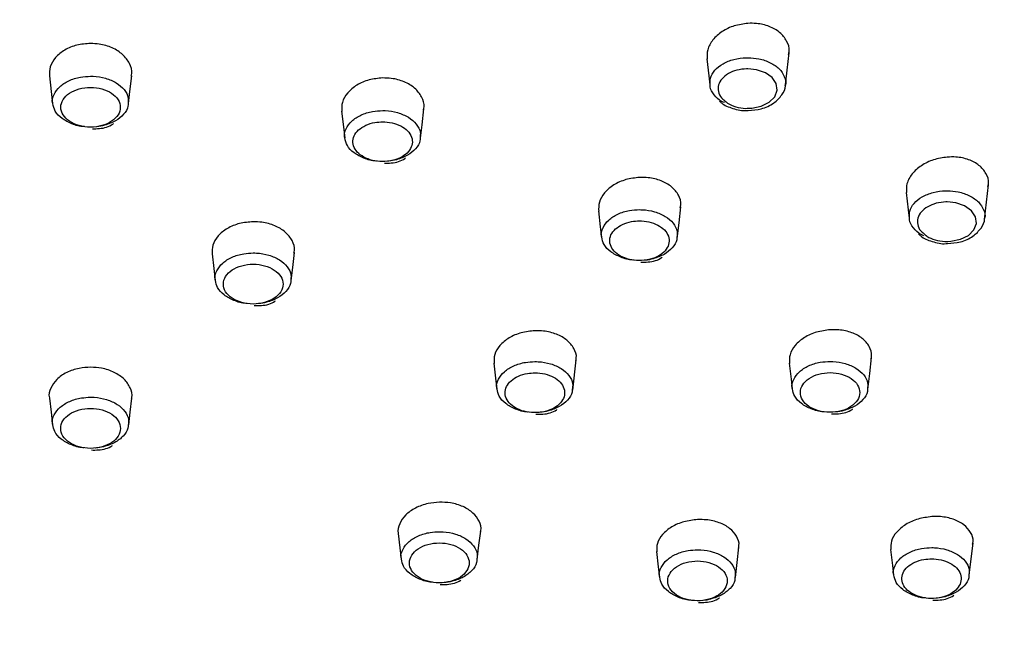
# Model space of a CAD drawing. Header units: inches. Extents: x 0 to 77643, y -44170 to 0.
# Tile 35 of 159: x 68472.76 to 68476.3, y -42942.56 to -42940.38. Entities that reach past the tile are written whole.
import ezdxf

# ---------------------------------------------------------------- set-up
doc = ezdxf.new("R2010")
doc.units = ezdxf.units.IN
doc.header["$MEASUREMENT"] = 0
doc.layers.get('0').update_dxf_attribs({"lineweight": 0})
doc.layers.add('p--łazienka NP', color=150, linetype='Continuous', lineweight=25)

# ---------------------------------------------------------------- blocks, each defined once
blk = doc.blocks.new('natrysk')
at = {"linetype": 'Continuous'}
for p, q in [((-0.5768, 56.3886), (-0.5621, 56.5134)), ((-2.0591, 55.7753), (-2.0463, 55.8835)), ((-0.6315, 55.1087), (-0.6178, 55.2249))]:
    blk.add_line(p, q, dxfattribs=at)
at = {"linetype": 'Continuous', "flags": 128}
for points in [[(-1.5764, 56.9676), (-1.5691, 56.9056), (-1.5652, 56.8729)], [(-1.2933, 56.8729), (-1.2871, 56.9261), (-1.2797, 56.9882)], [(-1.4255, 56.7891), (-1.4144, 56.7894), (-1.3804, 56.7966), (-1.3518, 56.811), (-1.332, 56.8308), (-1.3231, 56.854), (-1.3263, 56.8778), (-1.341, 56.8995), (-1.3657, 56.9168), (-1.3976, 56.9277), (-1.4286, 56.9309), (-1.4286, 56.9309)], [(-3.943, 56.9062), (-3.9363, 56.8494), (-3.9311, 56.8058)], [(-3.6581, 56.8057), (-3.653, 56.8494), (-3.6463, 56.9062)], [(-2.6069, 56.682), (-2.6013, 56.7298), (-2.5945, 56.7867)], [(-2.8913, 56.7788), (-2.8846, 56.7219), (-2.8799, 56.682)], [(-0.8588, 56.4866), (-0.8514, 56.4242), (-0.8479, 56.3939)], [(-1.6831, 56.3201), (-1.6764, 56.3773), (-1.6696, 56.4345)], [(-0.7085, 56.3102), (-0.6974, 56.3104), (-0.6634, 56.3176), (-0.6348, 56.3319), (-0.6149, 56.3517), (-0.606, 56.3749), (-0.609, 56.3987), (-0.6237, 56.4204), (-0.6483, 56.4377), (-0.6802, 56.4486), (-0.7111, 56.4519), (-0.7111, 56.4519)], [(-1.9664, 56.4196), (-1.9597, 56.3624), (-1.9553, 56.3256)], [(-3.3574, 56.2658), (-3.351, 56.212), (-3.346, 56.1696)], [(-3.0725, 56.1695), (-3.067, 56.2162), (-3.0606, 56.27)], [(-2.3431, 55.872), (-2.3368, 55.818), (-2.3321, 55.7787)], [(-1.28, 55.8721), (-1.2732, 55.8145), (-1.269, 55.7796)], [(-0.9967, 55.7769), (-0.9899, 55.8345), (-0.9831, 55.8921)], [(-3.9429, 55.7464), (-3.9369, 55.6953), (-3.9316, 55.6503)], [(-3.6575, 55.6503), (-3.6522, 55.6953), (-3.6462, 55.7464)], [(-2.6872, 55.2587), (-2.6811, 55.2073), (-2.6763, 55.1664)], [(-2.4025, 55.165), (-2.3965, 55.2165), (-2.3904, 55.268)], [(-1.7576, 55.1942), (-1.7511, 55.1396), (-1.7466, 55.1016)], [(-1.4736, 55.1006), (-1.4671, 55.1552), (-1.4607, 55.2098)], [(-0.9147, 55.2021), (-0.9078, 55.144), (-0.9038, 55.1097)]]:
    blk.add_lwpolyline(points, dxfattribs=at)
at = {"linetype": 'Continuous'}
for points, knots in [([(2.2021, 56.0148), (2.2031, 56.0445), (2.2075, 56.1709), (2.1832, 56.3938), (2.1288, 56.6814), (2.041, 56.9652), (1.9232, 57.244), (1.775, 57.5163), (1.5974, 57.7808), (1.391, 58.0361), (1.1569, 58.2808), (0.8963, 58.5134), (0.6108, 58.7328), (0.3018, 58.9376), (-0.0289, 59.1269), (-0.3794, 59.2995), (-0.7478, 59.4547), (-1.1322, 59.5916), (-1.5304, 59.7096), (-1.9403, 59.8082), (-2.3599, 59.8869), (-2.7869, 59.9452), (-3.2192, 59.9831), (-3.6544, 60.0002), (-4.0904, 59.9964), (-4.5248, 59.9719), (-4.9554, 59.9267), (-5.3801, 59.861), (-5.7965, 59.7752), (-6.2026, 59.6696), (-6.5962, 59.5447), (-6.9753, 59.401), (-7.3379, 59.2393), (-7.682, 59.0603), (-8.0058, 58.8649), (-8.3075, 58.6538), (-8.5854, 58.4283), (-8.8378, 58.1894), (-9.0633, 57.9385), (-9.2604, 57.6769), (-9.4281, 57.4062), (-9.5653, 57.1281), (-9.6715, 56.8442), (-9.7457, 56.5563), (-9.7891, 56.266), (-9.7974, 55.9753), (-9.7894, 55.7709), (-9.7697, 55.6649), (-9.7678, 55.6548)], [0, 0, 0, 0, 0.006763, 0.028794, 0.050826, 0.072896, 0.095036, 0.117267, 0.139598, 0.162025, 0.184535, 0.207111, 0.229735, 0.252392, 0.275066, 0.297748, 0.32043, 0.343107, 0.365776, 0.388439, 0.411095, 0.433745, 0.456391, 0.479034, 0.501677, 0.524321, 0.546969, 0.569621, 0.592281, 0.614951, 0.63763, 0.660321, 0.683024, 0.705738, 0.728461, 0.751185, 0.773903, 0.796602, 0.819266, 0.841876, 0.864412, 0.886856, 0.909195, 0.931427, 0.953565, 0.975632, 0.997665, 1, 1, 1, 1]), ([(-9.3921, 55.4262), (-9.3805, 55.6038), (-9.357, 55.9628), (-9.2007, 56.4161), (-9.0111, 56.7838), (-8.8204, 57.0716), (-8.5919, 57.3501), (-8.3292, 57.6143), (-8.0372, 57.86), (-7.7165, 58.0884), (-7.3648, 58.3002), (-6.8885, 58.5412), (-6.2624, 58.7874), (-5.4763, 58.9955), (-4.6454, 59.129), (-4.0805, 59.1455), (-3.7947, 59.1539)], [0, 0, 0, 0, 0.090987, 0.183869, 0.237026, 0.290183, 0.344889, 0.399594, 0.452493, 0.505393, 0.559811, 0.61423, 0.709564, 0.807123, 0.902446, 1, 1, 1, 1]), ([(-9.3224, 55.4368), (-9.3148, 55.5753), (-9.2997, 55.8526), (-9.1896, 56.263), (-9.0165, 56.6631), (-8.7738, 57.047), (-8.4691, 57.4106), (-8.1057, 57.7494), (-7.6867, 58.0581), (-7.2194, 58.3339), (-6.7087, 58.5736), (-6.1597, 58.7723), (-5.5808, 58.9293), (-4.9881, 59.0395), (-4.3903, 59.1066), (-3.9932, 59.1149), (-3.7947, 59.119)], [0, 0, 0, 0, 0.071821, 0.143865, 0.215675, 0.287507, 0.359568, 0.431402, 0.503172, 0.575169, 0.646935, 0.718776, 0.790849, 0.862689, 0.931344, 1, 1, 1, 1]), ([(-3.7947, 59.1539), (-3.4261, 59.1539), (-3.0627, 59.13), (-2.6148, 59.0707), (-2.5256, 59.0574), (-2.3477, 59.0277), (-2.2589, 59.0114), (-1.9947, 58.9579), (-1.8227, 58.9167), (-1.3182, 58.7772), (-0.9976, 58.663), (-0.6166, 58.4934), (-0.5412, 58.458), (-0.3934, 58.385), (-0.3212, 58.3474), (-0.1092, 58.2315), (0.0257, 58.1501), (0.283, 57.979), (0.4054, 57.8894), (0.5795, 57.7487), (0.6359, 57.7008), (0.7455, 57.6028), (0.7988, 57.5526), (0.9527, 57.3999), (1.047, 57.2955), (1.2199, 57.0815), (1.2984, 56.9718), (1.4394, 56.7473), (1.5019, 56.6323), (1.6102, 56.3974), (1.6556, 56.2782), (1.7284, 56.0379), (1.7559, 55.9164), (1.7929, 55.672), (1.8024, 55.5494), (1.8031, 55.4265)], [0, 0, 0, 0, 0.125, 0.125, 0.15625, 0.15625, 0.1875, 0.1875, 0.25, 0.25, 0.375, 0.375, 0.40625, 0.40625, 0.4375, 0.4375, 0.5, 0.5, 0.5625, 0.5625, 0.59375, 0.59375, 0.625, 0.625, 0.6875, 0.6875, 0.75, 0.75, 0.8125, 0.8125, 0.875, 0.875, 0.9375, 0.9375, 1, 1, 1, 1]), ([(-3.7947, 59.119), (-3.5884, 59.1145), (-3.175, 59.1054), (-2.563, 59.0335), (-1.9663, 58.9201), (-1.3934, 58.7607), (-0.8504, 58.5602), (-0.3433, 58.3207), (0.1199, 58.0438), (0.5347, 57.7341), (0.8957, 57.3954), (1.1963, 57.0313), (1.4351, 56.647), (1.6061, 56.2496), (1.7119, 55.8447), (1.7262, 55.573), (1.7334, 55.4372)], [0, 0, 0, 0, 0.071371, 0.142968, 0.214334, 0.2857, 0.357293, 0.428662, 0.500267, 0.572099, 0.643704, 0.715432, 0.787385, 0.859108, 0.929551, 1, 1, 1, 1]), ([(-8.7943, 55.1205), (-8.7928, 55.2349), (-8.7827, 55.3479), (-8.7461, 55.5706), (-8.7196, 55.6803), (-8.6166, 56.0035), (-8.5167, 56.2113), (-8.2611, 56.6072), (-8.1055, 56.7952), (-7.745, 57.147), (-7.5403, 57.3108), (-7.2012, 57.5351), (-7.0829, 57.6063), (-6.8365, 57.741), (-6.4521, 57.9314), (-6.0274, 58.0848), (-5.432, 58.2519), (-4.9635, 58.3492), (-4.4696, 58.3995), (-4.1356, 58.422), (-3.9661, 58.4278), (-3.7947, 58.4278)], [0, 0, 0, 0, 0.03125, 0.03125, 0.0625, 0.0625, 0.125, 0.125, 0.1875, 0.1875, 0.25, 0.25, 0.28125, 0.28125, 0.3125, 0.375, 0.375, 0.4375, 0.46875, 0.46875, 0.5, 0.5, 0.5, 0.5]), ([(-3.7947, 58.4278), (-2.4761, 58.4279), (-1.2108, 58.0804), (0.662, 56.8417), (1.1939, 56.0006), (1.2053, 55.1209)], [0, 0, 0, 0, 0.5, 0.5, 1, 1, 1, 1]), ([(-1.4283, 57.0947), (-1.4449, 57.0925), (-1.4783, 57.088), (-1.5229, 57.0664), (-1.5564, 57.0363), (-1.5764, 57.0011), (-1.5757, 56.9773), (-1.5754, 56.9661)], [0, 0, 0, 0, 0.202689, 0.406057, 0.610445, 0.815731, 1, 1, 1, 1]), ([(-1.2822, 56.9832), (-1.2812, 56.987), (-1.277, 57.0033), (-1.2871, 57.0318), (-1.3117, 57.0631), (-1.3504, 57.0853), (-1.3914, 57.0952), (-1.418, 57.0948), (-1.4283, 57.0947)], [0, 0, 0, 0, 0.0633233, 0.2685407, 0.4721589, 0.6740875, 0.8749818, 1, 1, 1, 1]), ([(-3.7946, 57.0224), (-3.8113, 57.0212), (-3.8446, 57.0188), (-3.889, 57.0001), (-3.9225, 56.9727), (-3.9427, 56.939), (-3.9423, 56.9153), (-3.9421, 56.9039)], [0, 0, 0, 0, 0.202066, 0.404601, 0.607115, 0.810738, 1, 1, 1, 1]), ([(-3.6482, 56.9041), (-3.6473, 56.9074), (-3.6432, 56.9228), (-3.6529, 56.951), (-3.677, 56.9836), (-3.7156, 57.0081), (-3.7571, 57.0206), (-3.7842, 57.0219), (-3.7946, 57.0224)], [0, 0, 0, 0, 0.056302, 0.260993, 0.465654, 0.669532, 0.872698, 1, 1, 1, 1]), ([(-1.564, 56.873), (-1.5645, 56.8811), (-1.5657, 56.8994), (-1.5493, 56.9267), (-1.5199, 56.9506), (-1.4798, 56.9666), (-1.4474, 56.9712), (-1.4303, 56.9712), (-1.4284, 56.9712)], [0, 0, 0, 0, 0.160572, 0.364258, 0.568, 0.77103, 0.974618, 1, 1, 1, 1]), ([(-1.4284, 56.9712), (-1.415, 56.9704), (-1.3862, 56.9686), (-1.3464, 56.9545), (-1.3137, 56.932), (-1.296, 56.9038), (-1.2896, 56.8824), (-1.2935, 56.8723), (-1.2936, 56.8721)], [0, 0, 0, 0, 0.178755, 0.383542, 0.587482, 0.791681, 0.995893, 1, 1, 1, 1]), ([(-1.4286, 56.9309), (-1.4301, 56.9309), (-1.4435, 56.9309), (-1.4569, 56.9288), (-1.4792, 56.9233), (-1.5, 56.9147), (-1.5232, 56.8961), (-1.536, 56.8732), (-1.5363, 56.8491), (-1.528, 56.8292), (-1.5163, 56.8201), (-1.5124, 56.817)], [0, 0, 0, 0, 0.01885, 0.169678, 0.169844, 0.320433, 0.471465, 0.622552, 0.773389, 0.9244, 1, 1, 1, 1]), ([(-3.9305, 56.8059), (-3.9308, 56.8068), (-3.9346, 56.8177), (-3.9274, 56.8397), (-3.908, 56.8677), (-3.8742, 56.8895), (-3.8347, 56.9024), (-3.807, 56.9039), (-3.7946, 56.9045)], [0, 0, 0, 0, 0.018376, 0.223098, 0.427074, 0.631593, 0.836159, 1, 1, 1, 1]), ([(-3.7946, 56.9045), (-3.7916, 56.9045), (-3.7732, 56.9042), (-3.7397, 56.8987), (-3.7003, 56.8818), (-3.6719, 56.8571), (-3.6571, 56.8304), (-3.659, 56.813), (-3.6598, 56.8059)], [0, 0, 0, 0, 0.041043, 0.244778, 0.449528, 0.653859, 0.858329, 1, 1, 1, 1]), ([(-2.743, 56.8982), (-2.7596, 56.8966), (-2.793, 56.8934), (-2.8375, 56.8738), (-2.871, 56.8456), (-2.8911, 56.8118), (-2.8906, 56.7883), (-2.8904, 56.7771)], [0, 0, 0, 0, 0.202483, 0.405466, 0.608722, 0.812968, 1, 1, 1, 1]), ([(-2.5966, 56.7839), (-2.5957, 56.7873), (-2.5916, 56.8028), (-2.6014, 56.8308), (-2.6256, 56.8625), (-2.6643, 56.8858), (-2.7056, 56.8973), (-2.7326, 56.8979), (-2.743, 56.8982)], [0, 0, 0, 0, 0.0582, 0.263081, 0.467421, 0.670748, 0.873324, 1, 1, 1, 1]), ([(-3.7946, 56.8642), (-3.8088, 56.8642), (-3.8228, 56.8623), (-3.8486, 56.8552), (-3.8605, 56.8498), (-3.8802, 56.8367), (-3.8882, 56.8287), (-3.8989, 56.8115), (-3.9017, 56.8021), (-3.9017, 56.7834), (-3.899, 56.7741), (-3.8881, 56.7567), (-3.8803, 56.7488), (-3.8604, 56.7356), (-3.8485, 56.7303), (-3.8228, 56.7231), (-3.8087, 56.7212), (-3.7808, 56.7212), (-3.7667, 56.7231), (-3.7406, 56.7303), (-3.7288, 56.7356), (-3.709, 56.7488), (-3.701, 56.7568), (-3.6904, 56.774), (-3.6876, 56.7834), (-3.6876, 56.802), (-3.6904, 56.8114), (-3.701, 56.8287), (-3.7089, 56.8366), (-3.7387, 56.8565), (-3.7664, 56.8642), (-3.7946, 56.8642)], [0, 0, 0, 0, 0.0625, 0.0625, 0.125, 0.125, 0.1875, 0.1875, 0.25, 0.25, 0.3125, 0.3125, 0.375, 0.375, 0.4375, 0.4375, 0.5, 0.5, 0.5625, 0.5625, 0.625, 0.625, 0.6875, 0.6875, 0.75, 0.75, 0.8125, 0.8125, 0.875, 0.875, 1, 1, 1, 1]), ([(-1.5127, 56.8093), (-1.5158, 56.8106), (-1.532, 56.8172), (-1.5507, 56.8371), (-1.5649, 56.8584), (-1.5641, 56.8708), (-1.564, 56.873)], [0, 0, 0, 0, 0.09648, 0.505558, 0.914197, 1, 1, 1, 1]), ([(-1.4274, 56.7816), (-1.4115, 56.7827), (-1.3778, 56.785), (-1.3343, 56.8055), (-1.3062, 56.835), (-1.2925, 56.8593), (-1.2938, 56.8714), (-1.2938, 56.8719)], [0, 0, 0, 0, 0.2471904, 0.5235288, 0.769101, 0.9903255, 1, 1, 1, 1]), ([(-1.5309, 56.8157), (-1.5286, 56.8133), (-1.5165, 56.8006), (-1.4824, 56.7879), (-1.4475, 56.7789), (-1.429, 56.7814), (-1.4274, 56.7816)], [0, 0, 0, 0, 0.099755, 0.516818, 0.958681, 1, 1, 1, 1]), ([(-1.5124, 56.817), (-1.509, 56.8137), (-1.4987, 56.8038), (-1.4719, 56.7936), (-1.4449, 56.7883), (-1.4292, 56.789), (-1.4255, 56.7891)], [0, 0, 0, 0, 0.177852, 0.533704, 0.889542, 1, 1, 1, 1]), ([(-3.8161, 56.723), (-3.8168, 56.723), (-3.8328, 56.723), (-3.8628, 56.7325), (-3.899, 56.7512), (-3.924, 56.7772), (-3.9284, 56.7967), (-3.9305, 56.8059)], [0, 0, 0, 0, 0.0116638, 0.2644907, 0.517091, 0.7700825, 1, 1, 1, 1]), ([(-3.6598, 56.8059), (-3.6597, 56.8027), (-3.6593, 56.7893), (-3.6743, 56.7668), (-3.7031, 56.7424), (-3.7386, 56.7292), (-3.763, 56.7228), (-3.773, 56.7229), (-3.7734, 56.7229)], [0, 0, 0, 0, 0.077572, 0.329985, 0.582358, 0.835226, 0.993859, 1, 1, 1, 1]), ([(-2.8792, 56.6822), (-2.8795, 56.6832), (-2.8833, 56.6941), (-2.876, 56.7162), (-2.8565, 56.7441), (-2.8227, 56.7659), (-2.783, 56.7787), (-2.7553, 56.7801), (-2.743, 56.7808)], [0, 0, 0, 0, 0.019942, 0.22439, 0.428073, 0.632254, 0.836469, 1, 1, 1, 1]), ([(-2.743, 56.7808), (-2.7399, 56.7807), (-2.7216, 56.7804), (-2.6882, 56.7749), (-2.6488, 56.7579), (-2.6205, 56.7331), (-2.6058, 56.7065), (-2.6078, 56.6891), (-2.6086, 56.6821)], [0, 0, 0, 0, 0.041126, 0.245173, 0.450233, 0.654924, 0.859766, 1, 1, 1, 1]), ([(-3.7876, 56.7155), (-3.7794, 56.7155), (-3.7536, 56.7155), (-3.7259, 56.7233), (-3.7126, 56.7338), (-3.7116, 56.7346)], [0, 0, 0, 0, 0.3003534, 0.9476069, 1, 1, 1, 1]), ([(-2.7431, 56.7404), (-2.7527, 56.7399), (-2.7744, 56.7388), (-2.8054, 56.7289), (-2.8229, 56.7174), (-2.837, 56.7046), (-2.8479, 56.6898), (-2.8523, 56.6656), (-2.8445, 56.6417), (-2.8253, 56.6209), (-2.7969, 56.6055), (-2.7624, 56.5972), (-2.7303, 56.5971), (-2.6998, 56.6027), (-2.6722, 56.6137), (-2.6489, 56.6326), (-2.6362, 56.6555), (-2.6355, 56.6799), (-2.6471, 56.7032), (-2.6695, 56.7226), (-2.7002, 56.7358), (-2.7264, 56.7402), (-2.7407, 56.7404), (-2.7431, 56.7404)], [0, 0, 0, 0, 0.043007, 0.096689, 0.150372, 0.15043, 0.204011, 0.257765, 0.311423, 0.365122, 0.41877, 0.472425, 0.526079, 0.5598, 0.613524, 0.667167, 0.720822, 0.77451, 0.828235, 0.881925, 0.935705, 0.989238, 1, 1, 1, 1]), ([(-2.7651, 56.5993), (-2.7658, 56.5993), (-2.7819, 56.5993), (-2.8118, 56.6089), (-2.848, 56.6277), (-2.8728, 56.6536), (-2.8771, 56.673), (-2.8792, 56.6822)], [0, 0, 0, 0, 0.0121506, 0.2653009, 0.5183608, 0.7717039, 1, 1, 1, 1]), ([(-2.6086, 56.6821), (-2.6085, 56.6789), (-2.6081, 56.6654), (-2.6232, 56.6429), (-2.6522, 56.6184), (-2.6877, 56.6053), (-2.7121, 56.599), (-2.722, 56.5991), (-2.7224, 56.5991)], [0, 0, 0, 0, 0.0794761, 0.3315699, 0.5835434, 0.8359803, 0.9943147, 1, 1, 1, 1]), ([(-2.7365, 56.5917), (-2.7284, 56.5917), (-2.7026, 56.5917), (-2.675, 56.5994), (-2.6617, 56.6098), (-2.6607, 56.6106)], [0, 0, 0, 0, 0.300542, 0.950076, 1, 1, 1, 1]), ([(-0.7107, 56.6135), (-0.7274, 56.611), (-0.761, 56.606), (-0.8056, 56.5839), (-0.8392, 56.5538), (-0.8588, 56.5192), (-0.8581, 56.4963), (-0.8578, 56.4855)], [0, 0, 0, 0, 0.204266, 0.409153, 0.6145, 0.81982, 1, 1, 1, 1]), ([(-0.5646, 56.5078), (-0.5636, 56.5117), (-0.5596, 56.5277), (-0.5697, 56.5552), (-0.5943, 56.5851), (-0.6328, 56.6059), (-0.6738, 56.6147), (-0.7004, 56.6139), (-0.7107, 56.6135)], [0, 0, 0, 0, 0.064675, 0.268974, 0.471345, 0.672943, 0.874289, 1, 1, 1, 1]), ([(-1.8182, 56.5404), (-1.8349, 56.5385), (-1.8683, 56.5347), (-1.9129, 56.5144), (-1.9464, 56.4859), (-1.9663, 56.4522), (-1.9658, 56.4293), (-1.9655, 56.4184)], [0, 0, 0, 0, 0.203398, 0.4073, 0.611403, 0.81604, 1, 1, 1, 1]), ([(-1.6718, 56.431), (-1.6709, 56.4345), (-1.6668, 56.4499), (-1.6767, 56.4773), (-1.7011, 56.5079), (-1.7397, 56.5299), (-1.7809, 56.5403), (-1.8078, 56.5404), (-1.8182, 56.5404)], [0, 0, 0, 0, 0.059676, 0.26424, 0.468019, 0.67089, 0.873362, 1, 1, 1, 1]), ([(-0.8466, 56.394), (-0.8472, 56.4022), (-0.8484, 56.4206), (-0.8319, 56.4478), (-0.8024, 56.4718), (-0.7623, 56.4877), (-0.7299, 56.4922), (-0.7127, 56.4922), (-0.7108, 56.4922)], [0, 0, 0, 0, 0.161528, 0.365017, 0.568576, 0.771351, 0.974666, 1, 1, 1, 1]), ([(-0.7108, 56.4922), (-0.6974, 56.4914), (-0.6687, 56.4895), (-0.6289, 56.4754), (-0.5964, 56.4529), (-0.5787, 56.4246), (-0.5724, 56.4033), (-0.5764, 56.3932), (-0.5764, 56.393)], [0, 0, 0, 0, 0.178818, 0.383634, 0.58764, 0.791954, 0.996305, 1, 1, 1, 1]), ([(-0.7111, 56.4519), (-0.7126, 56.4519), (-0.726, 56.4519), (-0.7394, 56.4501), (-0.7616, 56.4441), (-0.7825, 56.436), (-0.8058, 56.4172), (-0.8186, 56.3944), (-0.819, 56.3703), (-0.8107, 56.3504), (-0.7991, 56.3412), (-0.7952, 56.3382)], [0, 0, 0, 0, 0.018834, 0.16959, 0.169787, 0.320355, 0.471428, 0.622556, 0.773368, 0.924415, 1, 1, 1, 1]), ([(-1.9546, 56.3258), (-1.955, 56.3268), (-1.9588, 56.3379), (-1.9514, 56.36), (-1.9318, 56.3879), (-1.8979, 56.4096), (-1.8582, 56.4223), (-1.8305, 56.4237), (-1.8182, 56.4243)], [0, 0, 0, 0, 0.0213761, 0.2255371, 0.4289745, 0.6328662, 0.8367861, 1, 1, 1, 1]), ([(-1.8182, 56.4243), (-1.8151, 56.4243), (-1.7968, 56.4239), (-1.7634, 56.4183), (-1.7241, 56.4013), (-1.696, 56.3765), (-1.6814, 56.3499), (-1.6834, 56.3327), (-1.6842, 56.3257)], [0, 0, 0, 0, 0.041244, 0.245561, 0.450882, 0.655863, 0.861029, 1, 1, 1, 1]), ([(-0.7955, 56.3305), (-0.7986, 56.3317), (-0.8148, 56.3384), (-0.8335, 56.3583), (-0.8476, 56.3796), (-0.8468, 56.3919), (-0.8466, 56.394)], [0, 0, 0, 0, 0.097016, 0.506815, 0.916374, 1, 1, 1, 1]), ([(-0.7104, 56.3027), (-0.6945, 56.3038), (-0.6608, 56.306), (-0.6173, 56.3265), (-0.5891, 56.3559), (-0.5754, 56.3801), (-0.5766, 56.3923), (-0.5767, 56.3928)], [0, 0, 0, 0, 0.247196, 0.523286, 0.768853, 0.99014, 1, 1, 1, 1]), ([(-3.2091, 56.3808), (-3.2257, 56.3795), (-3.2591, 56.3767), (-3.3037, 56.358), (-3.3372, 56.3308), (-3.3572, 56.298), (-3.3567, 56.2752), (-3.3565, 56.2643)], [0, 0, 0, 0, 0.203167, 0.406709, 0.610117, 0.814181, 1, 1, 1, 1]), ([(-3.0626, 56.268), (-3.0617, 56.2713), (-3.0576, 56.2863), (-3.0674, 56.3136), (-3.0916, 56.3447), (-3.1302, 56.368), (-3.1716, 56.3796), (-3.1986, 56.3805), (-3.2091, 56.3808)], [0, 0, 0, 0, 0.056844, 0.26138, 0.465678, 0.669334, 0.872631, 1, 1, 1, 1]), ([(-1.8184, 56.384), (-1.828, 56.3835), (-1.8496, 56.3824), (-1.8806, 56.3726), (-1.8982, 56.361), (-1.9123, 56.3485), (-1.9233, 56.3335), (-1.9278, 56.3094), (-1.9201, 56.2855), (-1.901, 56.2646), (-1.8726, 56.2492), (-1.8382, 56.2409), (-1.8061, 56.2407), (-1.7756, 56.2462), (-1.748, 56.2572), (-1.7246, 56.276), (-1.7118, 56.2989), (-1.7111, 56.3234), (-1.7225, 56.3466), (-1.7449, 56.366), (-1.7755, 56.3793), (-1.8016, 56.3837), (-1.816, 56.3839), (-1.8184, 56.384)], [0, 0, 0, 0, 0.0429826, 0.0966569, 0.1503298, 0.1503981, 0.2039891, 0.2577473, 0.3114218, 0.3651144, 0.4187779, 0.4724253, 0.5260705, 0.5597771, 0.613496, 0.6671396, 0.7208142, 0.7745031, 0.8282357, 0.8819247, 0.9356976, 0.9892227, 1, 1, 1, 1]), ([(-1.8408, 56.243), (-1.8416, 56.243), (-1.8577, 56.243), (-1.8876, 56.2526), (-1.9237, 56.2714), (-1.9484, 56.2973), (-1.9526, 56.3167), (-1.9546, 56.3258)], [0, 0, 0, 0, 0.012594, 0.266021, 0.519495, 0.773146, 1, 1, 1, 1]), ([(-1.6842, 56.3257), (-1.6841, 56.3224), (-1.6838, 56.3088), (-1.6989, 56.2863), (-1.728, 56.2619), (-1.7636, 56.2489), (-1.7879, 56.2426), (-1.7979, 56.2427), (-1.7982, 56.2427)], [0, 0, 0, 0, 0.081138, 0.332986, 0.584595, 0.836668, 0.994714, 1, 1, 1, 1]), ([(-0.8138, 56.337), (-0.8114, 56.3345), (-0.7994, 56.3217), (-0.7653, 56.309), (-0.7305, 56.3), (-0.712, 56.3025), (-0.7104, 56.3027)], [0, 0, 0, 0, 0.100362, 0.517323, 0.959097, 1, 1, 1, 1]), ([(-0.7952, 56.3382), (-0.7918, 56.3349), (-0.7815, 56.325), (-0.7548, 56.3147), (-0.7278, 56.3094), (-0.7122, 56.31), (-0.7085, 56.3102)], [0, 0, 0, 0, 0.177916, 0.533725, 0.88954, 1, 1, 1, 1]), ([(-3.3451, 56.1697), (-3.3456, 56.1712), (-3.3494, 56.1827), (-3.3416, 56.2052), (-3.3213, 56.233), (-3.2869, 56.2545), (-3.2476, 56.2666), (-3.2206, 56.268), (-3.2091, 56.2685)], [0, 0, 0, 0, 0.029721, 0.234248, 0.438121, 0.642488, 0.846606, 1, 1, 1, 1]), ([(-3.2091, 56.2685), (-3.2052, 56.2685), (-3.186, 56.2681), (-3.1519, 56.262), (-3.1128, 56.2446), (-3.0852, 56.2194), (-3.0711, 56.1931), (-3.0734, 56.1762), (-3.0743, 56.1697)], [0, 0, 0, 0, 0.0517818, 0.2555772, 0.4603706, 0.6649767, 0.8695485, 1, 1, 1, 1]), ([(-1.8136, 56.2353), (-1.8051, 56.2353), (-1.779, 56.2352), (-1.7509, 56.2425), (-1.7381, 56.2529), (-1.7375, 56.2534)], [0, 0, 0, 0, 0.3159781, 0.9649284, 1, 1, 1, 1]), ([(-3.2091, 56.2282), (-3.2233, 56.2282), (-3.2374, 56.2263), (-3.2632, 56.2192), (-3.2752, 56.2138), (-3.295, 56.2007), (-3.303, 56.1927), (-3.3137, 56.1754), (-3.3166, 56.1661), (-3.3166, 56.1472), (-3.3139, 56.1379), (-3.3031, 56.1205), (-3.2952, 56.1125), (-3.2754, 56.0993), (-3.2634, 56.0939), (-3.2376, 56.0867), (-3.2235, 56.0848), (-3.1955, 56.0848), (-3.1813, 56.0867), (-3.1552, 56.0939), (-3.1433, 56.0992), (-3.1235, 56.1124), (-3.1155, 56.1204), (-3.1048, 56.1376), (-3.1019, 56.1471), (-3.1019, 56.1657), (-3.1047, 56.1752), (-3.1154, 56.1925), (-3.1233, 56.2004), (-3.1531, 56.2205), (-3.1808, 56.2282), (-3.2091, 56.2282)], [0, 0, 0, 0, 0.0625, 0.0625, 0.125, 0.125, 0.1875, 0.1875, 0.25, 0.25, 0.3125, 0.3125, 0.375, 0.375, 0.4375, 0.4375, 0.5, 0.5, 0.5625, 0.5625, 0.625, 0.625, 0.6875, 0.6875, 0.75, 0.75, 0.8125, 0.8125, 0.875, 0.875, 1, 1, 1, 1]), ([(-3.2327, 56.0869), (-3.2336, 56.0869), (-3.2498, 56.0871), (-3.2798, 56.097), (-3.3156, 56.1162), (-3.3395, 56.142), (-3.3433, 56.161), (-3.3451, 56.1697)], [0, 0, 0, 0, 0.015065, 0.270425, 0.526154, 0.781629, 1, 1, 1, 1]), ([(-3.0743, 56.1697), (-3.0742, 56.1659), (-3.0741, 56.1519), (-3.0899, 56.129), (-3.1196, 56.1049), (-3.1555, 56.0921), (-3.1799, 56.0861), (-3.1897, 56.0862), (-3.1899, 56.0862)], [0, 0, 0, 0, 0.090651, 0.340259, 0.590018, 0.840074, 0.996872, 1, 1, 1, 1]), ([(-3.2052, 56.079), (-3.1967, 56.0789), (-3.1707, 56.0786), (-3.1429, 56.0855), (-3.1301, 56.0956), (-3.1297, 56.0959)], [0, 0, 0, 0, 0.31653, 0.976531, 1, 1, 1, 1]), ([(-2.1948, 55.9886), (-2.2116, 55.9869), (-2.245, 55.9835), (-2.2896, 55.9641), (-2.3231, 55.9366), (-2.343, 55.904), (-2.3425, 55.8817), (-2.3422, 55.8711)], [0, 0, 0, 0, 0.203869, 0.408118, 0.612191, 0.816608, 1, 1, 1, 1]), ([(-2.0484, 55.8809), (-2.0475, 55.8841), (-2.0434, 55.899), (-2.0533, 55.9256), (-2.0775, 55.9557), (-2.1161, 55.9776), (-2.1574, 55.9882), (-2.1844, 55.9885), (-2.1948, 55.9886)], [0, 0, 0, 0, 0.057644, 0.262003, 0.465954, 0.669344, 0.872627, 1, 1, 1, 1]), ([(-1.1317, 55.9922), (-1.1485, 55.9901), (-1.182, 55.9859), (-1.2266, 55.9653), (-1.2601, 55.9369), (-1.2799, 55.9039), (-1.2793, 55.8817), (-1.279, 55.8712)], [0, 0, 0, 0, 0.2044367, 0.4093436, 0.6140609, 0.818733, 1, 1, 1, 1]), ([(-0.9853, 55.8881), (-0.9844, 55.8915), (-0.9804, 55.9066), (-0.9903, 55.933), (-1.0147, 55.9624), (-1.0532, 55.9833), (-1.0944, 55.9928), (-1.1213, 55.9924), (-1.1317, 55.9922)], [0, 0, 0, 0, 0.059741, 0.263717, 0.467013, 0.669803, 0.872763, 1, 1, 1, 1]), ([(-2.3311, 55.7789), (-2.3316, 55.7804), (-2.3355, 55.792), (-2.3276, 55.8146), (-2.3072, 55.8423), (-2.2727, 55.8637), (-2.2334, 55.8758), (-2.2064, 55.8771), (-2.1949, 55.8776)], [0, 0, 0, 0, 0.031187, 0.235395, 0.438985, 0.64306, 0.846863, 1, 1, 1, 1]), ([(-2.1949, 55.8776), (-2.191, 55.8775), (-2.1718, 55.8771), (-2.1377, 55.871), (-2.0987, 55.8535), (-2.0712, 55.8284), (-2.0573, 55.802), (-2.0596, 55.7853), (-2.0605, 55.7788)], [0, 0, 0, 0, 0.051888, 0.255988, 0.461069, 0.665988, 0.870878, 1, 1, 1, 1]), ([(-1.2683, 55.7797), (-1.2687, 55.7808), (-1.2725, 55.7919), (-1.2651, 55.8141), (-1.2454, 55.8419), (-1.2114, 55.8636), (-1.1718, 55.8762), (-1.1441, 55.8776), (-1.1318, 55.8782)], [0, 0, 0, 0, 0.022351, 0.226294, 0.429536, 0.633243, 0.836951, 1, 1, 1, 1]), ([(-1.1318, 55.8782), (-1.1287, 55.8781), (-1.1104, 55.8778), (-1.077, 55.8721), (-1.0378, 55.8551), (-1.0098, 55.8303), (-0.9952, 55.8037), (-0.9973, 55.7865), (-0.9981, 55.7796)], [0, 0, 0, 0, 0.041273, 0.245791, 0.451304, 0.65647, 0.861862, 1, 1, 1, 1]), ([(-3.7946, 55.8573), (-3.8084, 55.8565), (-3.8388, 55.8548), (-3.882, 55.8398), (-3.9184, 55.8149), (-3.9391, 55.783), (-3.9467, 55.7582), (-3.9425, 55.746), (-3.9422, 55.7451)], [0, 0, 0, 0, 0.168527, 0.37217, 0.575835, 0.779948, 0.984198, 1, 1, 1, 1]), ([(-3.6471, 55.7451), (-3.6467, 55.7463), (-3.6425, 55.7587), (-3.6503, 55.7838), (-3.6715, 55.8155), (-3.7082, 55.8403), (-3.7511, 55.8549), (-3.7812, 55.8565), (-3.7946, 55.8573)], [0, 0, 0, 0, 0.020412, 0.224579, 0.428881, 0.632741, 0.836925, 1, 1, 1, 1]), ([(-2.195, 55.8373), (-2.204, 55.8368), (-2.2251, 55.8359), (-2.2559, 55.8264), (-2.2826, 55.8097), (-2.2995, 55.7879), (-2.3047, 55.7636), (-2.2975, 55.7396), (-2.2789, 55.7185), (-2.2508, 55.7027), (-2.2165, 55.694), (-2.1843, 55.6935), (-2.1536, 55.6987), (-2.1257, 55.7094), (-2.1017, 55.728), (-2.0884, 55.7508), (-2.0871, 55.7753), (-2.098, 55.7987), (-2.1199, 55.8184), (-2.1503, 55.8321), (-2.177, 55.8369), (-2.192, 55.8372), (-2.195, 55.8373)], [0, 0, 0, 0, 0.040297, 0.093997, 0.147668, 0.201265, 0.255001, 0.308701, 0.362349, 0.416081, 0.469715, 0.52335, 0.557038, 0.610756, 0.664438, 0.718076, 0.771779, 0.825478, 0.879181, 0.932928, 0.986427, 1, 1, 1, 1]), ([(-1.132, 55.8378), (-1.1461, 55.8379), (-1.1601, 55.8361), (-1.1859, 55.8291), (-1.1979, 55.8238), (-1.2177, 55.8107), (-1.2258, 55.8028), (-1.2366, 55.7857), (-1.2395, 55.7763), (-1.2398, 55.7483), (-1.2285, 55.7297), (-1.199, 55.7097), (-1.1872, 55.7044), (-1.1615, 55.6971), (-1.1475, 55.6952), (-1.1196, 55.695), (-1.1055, 55.6968), (-1.0794, 55.7039), (-1.0676, 55.7091), (-1.0477, 55.7222), (-1.0397, 55.7302), (-1.0288, 55.7473), (-1.0259, 55.7567), (-1.0258, 55.7753), (-1.0285, 55.7847), (-1.0389, 55.8019), (-1.0468, 55.8099), (-1.0763, 55.8299), (-1.1038, 55.8377), (-1.132, 55.8378)], [0, 0, 0, 0, 0.0625, 0.0625, 0.125, 0.125, 0.1875, 0.1875, 0.25, 0.25, 0.375, 0.375, 0.4375, 0.4375, 0.5, 0.5, 0.5625, 0.5625, 0.625, 0.625, 0.6875, 0.6875, 0.75, 0.75, 0.8125, 0.8125, 0.875, 0.875, 1, 1, 1, 1]), ([(-2.219, 55.6961), (-2.22, 55.6961), (-2.2363, 55.6963), (-2.2662, 55.7062), (-2.3019, 55.7255), (-2.3257, 55.7513), (-2.3294, 55.7702), (-2.3311, 55.7789)], [0, 0, 0, 0, 0.015532, 0.271193, 0.527409, 0.783165, 1, 1, 1, 1]), ([(-2.0605, 55.7788), (-2.0605, 55.775), (-2.0604, 55.7609), (-2.0763, 55.738), (-2.106, 55.7139), (-2.142, 55.7012), (-2.1664, 55.6952), (-2.1762, 55.6954), (-2.1763, 55.6954)], [0, 0, 0, 0, 0.092375, 0.34164, 0.591076, 0.840756, 0.997237, 1, 1, 1, 1]), ([(-1.1548, 55.697), (-1.1556, 55.697), (-1.1717, 55.697), (-1.2016, 55.7067), (-1.2376, 55.7255), (-1.2621, 55.7514), (-1.2663, 55.7706), (-1.2683, 55.7797)], [0, 0, 0, 0, 0.01291, 0.266511, 0.5203, 0.774102, 1, 1, 1, 1]), ([(-0.9981, 55.7796), (-0.998, 55.7763), (-0.9977, 55.7626), (-1.013, 55.7401), (-1.0421, 55.7158), (-1.0776, 55.7028), (-1.102, 55.6966), (-1.1119, 55.6966), (-1.1122, 55.6966)], [0, 0, 0, 0, 0.0822635, 0.3339058, 0.5853067, 0.8371341, 0.9949853, 1, 1, 1, 1]), ([(-3.9305, 55.6505), (-3.9311, 55.6523), (-3.9349, 55.6641), (-3.9268, 55.687), (-3.9059, 55.7147), (-3.8711, 55.7359), (-3.8321, 55.7477), (-3.8056, 55.7489), (-3.7946, 55.7495)], [0, 0, 0, 0, 0.036063, 0.240675, 0.444823, 0.649324, 0.853629, 1, 1, 1, 1]), ([(-3.7946, 55.7495), (-3.7901, 55.7494), (-3.7704, 55.749), (-3.7357, 55.7425), (-3.6968, 55.7248), (-3.6696, 55.6994), (-3.656, 55.6732), (-3.6584, 55.6567), (-3.6594, 55.6504)], [0, 0, 0, 0, 0.058975, 0.262567, 0.467144, 0.671619, 0.875933, 1, 1, 1, 1]), ([(-3.7946, 55.7091), (-3.8088, 55.7091), (-3.8229, 55.7072), (-3.8488, 55.7), (-3.8608, 55.6947), (-3.8806, 55.6814), (-3.8886, 55.6735), (-3.8993, 55.6561), (-3.9022, 55.6467), (-3.9022, 55.6278), (-3.8994, 55.6185), (-3.8886, 55.601), (-3.8806, 55.5931), (-3.8607, 55.5798), (-3.8487, 55.5745), (-3.8228, 55.5673), (-3.8087, 55.5654), (-3.7806, 55.5654), (-3.7663, 55.5673), (-3.7403, 55.5745), (-3.7283, 55.5799), (-3.7085, 55.5931), (-3.7005, 55.6011), (-3.6898, 55.6184), (-3.687, 55.6279), (-3.687, 55.6466), (-3.6898, 55.6561), (-3.7005, 55.6734), (-3.7084, 55.6814), (-3.7385, 55.7015), (-3.7661, 55.7091), (-3.7946, 55.7091)], [0, 0, 0, 0, 0.0625, 0.0625, 0.125, 0.125, 0.1875, 0.1875, 0.25, 0.25, 0.3125, 0.3125, 0.375, 0.375, 0.4375, 0.4375, 0.5, 0.5, 0.5625, 0.5625, 0.625, 0.625, 0.6875, 0.6875, 0.75, 0.75, 0.8125, 0.8125, 0.875, 0.875, 1, 1, 1, 1]), ([(-2.1915, 55.6882), (-2.1831, 55.6881), (-2.1572, 55.6878), (-2.1295, 55.6946), (-2.1166, 55.7045), (-2.1162, 55.7049)], [0, 0, 0, 0, 0.3166291, 0.9784606, 1, 1, 1, 1]), ([(-1.1276, 55.6893), (-1.1191, 55.6893), (-1.093, 55.6892), (-1.065, 55.6964), (-1.0522, 55.7067), (-1.0516, 55.7072)], [0, 0, 0, 0, 0.316021, 0.966095, 1, 1, 1, 1]), ([(-3.8191, 55.5676), (-3.8201, 55.5676), (-3.8365, 55.5679), (-3.8665, 55.5781), (-3.902, 55.5976), (-3.9254, 55.6233), (-3.9289, 55.642), (-3.9305, 55.6505)], [0, 0, 0, 0, 0.017032, 0.273868, 0.531273, 0.788142, 1, 1, 1, 1]), ([(-3.6594, 55.6504), (-3.6594, 55.6464), (-3.6594, 55.632), (-3.6757, 55.6089), (-3.7058, 55.5849), (-3.742, 55.5723), (-3.7665, 55.5665), (-3.7762, 55.5667), (-3.7763, 55.5667)], [0, 0, 0, 0, 0.097784, 0.345765, 0.594123, 0.842617, 0.998424, 1, 1, 1, 1]), ([(-3.7914, 55.5596), (-3.783, 55.5594), (-3.7571, 55.559), (-3.7295, 55.5656), (-3.7167, 55.5754), (-3.7164, 55.5756)], [0, 0, 0, 0, 0.316668, 0.985539, 1, 1, 1, 1]), ([(-0.6674, 52.1755), (-0.5066, 52.2797), (-0.2051, 52.475), (0.2171, 52.7436), (0.5537, 52.9898), (0.8057, 53.2066), (0.9889, 53.3846), (1.1136, 53.5175), (1.2105, 53.6276), (1.3035, 53.739), (1.4092, 53.8741), (1.5153, 54.0212), (1.6045, 54.1559), (1.666, 54.2555), (1.7152, 54.3392), (1.7651, 54.4283), (1.8276, 54.5474), (1.91, 54.7193), (2.0061, 54.953), (2.1064, 55.2576), (2.149, 55.4798), (2.1721, 55.5999)], [0, 0, 0, 0, 0.121219, 0.22724, 0.317076, 0.390504, 0.447446, 0.487847, 0.512832, 0.540622, 0.577744, 0.620185, 0.654807, 0.680575, 0.695425, 0.717452, 0.746663, 0.783055, 0.842722, 0.915061, 1, 1, 1, 1]), ([(-2.5389, 55.3716), (-2.5527, 55.3705), (-2.5831, 55.368), (-2.6263, 55.3522), (-2.6627, 55.3268), (-2.6834, 55.2951), (-2.691, 55.2706), (-2.6869, 55.2589), (-2.6866, 55.2581)], [0, 0, 0, 0, 0.168545, 0.372806, 0.57708, 0.781624, 0.986027, 1, 1, 1, 1]), ([(-2.3914, 55.2659), (-2.391, 55.267), (-2.3868, 55.2793), (-2.3947, 55.3036), (-2.4158, 55.334), (-2.4525, 55.3572), (-2.4954, 55.3704), (-2.5255, 55.3712), (-2.5389, 55.3716)], [0, 0, 0, 0, 0.020072, 0.224253, 0.428398, 0.632107, 0.836342, 1, 1, 1, 1]), ([(-1.6093, 55.3092), (-1.626, 55.3073), (-1.6595, 55.3036), (-1.7041, 55.2841), (-1.7376, 55.2569), (-1.7574, 55.2251), (-1.7569, 55.2036), (-1.7566, 55.1935)], [0, 0, 0, 0, 0.204648, 0.409656, 0.614138, 0.818581, 1, 1, 1, 1]), ([(-1.4627, 55.2068), (-1.4619, 55.2099), (-1.4579, 55.2243), (-1.4677, 55.2499), (-1.4919, 55.2787), (-1.5305, 55.2995), (-1.5718, 55.3092), (-1.5988, 55.3092), (-1.6093, 55.3092)], [0, 0, 0, 0, 0.0566129, 0.2606489, 0.4644742, 0.6680821, 0.8719752, 1, 1, 1, 1]), ([(-0.7665, 55.3198), (-0.7832, 55.3176), (-0.8167, 55.3132), (-0.8614, 55.2928), (-0.8949, 55.2649), (-0.9146, 55.2328), (-0.914, 55.2114), (-0.9137, 55.2014)], [0, 0, 0, 0, 0.205206, 0.410832, 0.61575, 0.820195, 1, 1, 1, 1]), ([(-0.62, 55.2206), (-0.6191, 55.2238), (-0.6152, 55.2384), (-0.625, 55.2637), (-0.6492, 55.2919), (-0.6877, 55.3118), (-0.729, 55.3207), (-0.756, 55.3201), (-0.7665, 55.3198)], [0, 0, 0, 0, 0.057971, 0.261446, 0.464667, 0.667883, 0.871772, 1, 1, 1, 1]), ([(-2.6751, 55.1666), (-2.6757, 55.1685), (-2.6795, 55.1804), (-2.6714, 55.2033), (-2.6504, 55.2309), (-2.6155, 55.2521), (-2.5764, 55.2638), (-2.55, 55.265), (-2.5389, 55.2655)], [0, 0, 0, 0, 0.037805, 0.241966, 0.445753, 0.649868, 0.853811, 1, 1, 1, 1]), ([(-2.5389, 55.2655), (-2.5345, 55.2654), (-2.5147, 55.2649), (-2.4801, 55.2584), (-2.4414, 55.2406), (-2.4143, 55.2152), (-2.4008, 55.1891), (-2.4033, 55.1727), (-2.4042, 55.1665)], [0, 0, 0, 0, 0.0589961, 0.2629948, 0.4679669, 0.6728438, 0.8775502, 1, 1, 1, 1]), ([(-2.539, 55.2252), (-2.5532, 55.2252), (-2.5673, 55.2233), (-2.5932, 55.2162), (-2.6052, 55.2109), (-2.6251, 55.1977), (-2.6331, 55.1897), (-2.644, 55.1724), (-2.6468, 55.163), (-2.6469, 55.1441), (-2.6442, 55.1348), (-2.6334, 55.1173), (-2.6255, 55.1094), (-2.6057, 55.0961), (-2.5938, 55.0907), (-2.5679, 55.0835), (-2.5538, 55.0816), (-2.5257, 55.0815), (-2.5115, 55.0834), (-2.4854, 55.0905), (-2.4734, 55.0958), (-2.4535, 55.1091), (-2.4455, 55.1171), (-2.4347, 55.1343), (-2.4319, 55.1438), (-2.4318, 55.1625), (-2.4345, 55.1719), (-2.4452, 55.1893), (-2.4531, 55.1972), (-2.483, 55.2174), (-2.5106, 55.2251), (-2.539, 55.2252)], [0, 0, 0, 0, 0.0625, 0.0625, 0.125, 0.125, 0.1875, 0.1875, 0.25, 0.25, 0.3125, 0.3125, 0.375, 0.375, 0.4375, 0.4375, 0.5, 0.5, 0.5625, 0.5625, 0.625, 0.625, 0.6875, 0.6875, 0.75, 0.75, 0.8125, 0.8125, 0.875, 0.875, 1, 1, 1, 1]), ([(-1.7456, 55.1018), (-1.7462, 55.1034), (-1.75, 55.115), (-1.7421, 55.1376), (-1.7216, 55.1653), (-1.6871, 55.1866), (-1.6478, 55.1987), (-1.6209, 55.2), (-1.6093, 55.2005)], [0, 0, 0, 0, 0.03193, 0.23593, 0.439374, 0.643278, 0.846894, 1, 1, 1, 1]), ([(-1.6093, 55.2005), (-1.6054, 55.2004), (-1.5863, 55.2), (-1.5522, 55.1938), (-1.5133, 55.1763), (-1.4859, 55.1512), (-1.472, 55.1249), (-1.4744, 55.1082), (-1.4753, 55.1018)], [0, 0, 0, 0, 0.051855, 0.25613, 0.461396, 0.666469, 0.871543, 1, 1, 1, 1]), ([(-0.903, 55.1098), (-0.9034, 55.111), (-0.9072, 55.1221), (-0.8998, 55.1442), (-0.8801, 55.172), (-0.8461, 55.1936), (-0.8065, 55.2063), (-0.7788, 55.2076), (-0.7665, 55.2082)], [0, 0, 0, 0, 0.0227963, 0.2266055, 0.429736, 0.6333527, 0.8369537, 1, 1, 1, 1]), ([(-0.7665, 55.2082), (-0.7635, 55.2082), (-0.7452, 55.2078), (-0.7118, 55.2022), (-0.6727, 55.1851), (-0.6447, 55.1603), (-0.6302, 55.1338), (-0.6323, 55.1166), (-0.6331, 55.1098)], [0, 0, 0, 0, 0.041226, 0.24586, 0.451485, 0.656728, 0.862216, 1, 1, 1, 1]), ([(-2.5641, 55.0838), (-2.5652, 55.0838), (-2.5816, 55.0841), (-2.6116, 55.0943), (-2.647, 55.1139), (-2.6702, 55.1396), (-2.6736, 55.1582), (-2.6751, 55.1666)], [0, 0, 0, 0, 0.017626, 0.274946, 0.532768, 0.790028, 1, 1, 1, 1]), ([(-2.4042, 55.1665), (-2.4043, 55.1624), (-2.4044, 55.1479), (-2.4207, 55.1247), (-2.451, 55.1008), (-2.4872, 55.0884), (-2.5116, 55.0825), (-2.5214, 55.0828), (-2.5214, 55.0828)], [0, 0, 0, 0, 0.099826, 0.347325, 0.595255, 0.843264, 0.998852, 1, 1, 1, 1]), ([(-1.6095, 55.1602), (-1.6236, 55.1602), (-1.6377, 55.1584), (-1.6635, 55.1513), (-1.6755, 55.146), (-1.6954, 55.1329), (-1.7034, 55.125), (-1.7142, 55.1077), (-1.7171, 55.0984), (-1.7173, 55.0796), (-1.7146, 55.0703), (-1.7039, 55.0528), (-1.6961, 55.0449), (-1.6764, 55.0316), (-1.6645, 55.0263), (-1.6387, 55.019), (-1.6246, 55.0171), (-1.5967, 55.017), (-1.5825, 55.0188), (-1.5565, 55.0259), (-1.5446, 55.0312), (-1.5247, 55.0443), (-1.5167, 55.0523), (-1.5058, 55.0695), (-1.503, 55.0789), (-1.5028, 55.0975), (-1.5055, 55.1069), (-1.5161, 55.1243), (-1.5239, 55.1322), (-1.5537, 55.1523), (-1.5812, 55.1601), (-1.6095, 55.1602)], [0, 0, 0, 0, 0.0625, 0.0625, 0.125, 0.125, 0.1875, 0.1875, 0.25, 0.25, 0.3125, 0.3125, 0.375, 0.375, 0.4375, 0.4375, 0.5, 0.5, 0.5625, 0.5625, 0.625, 0.625, 0.6875, 0.6875, 0.75, 0.75, 0.8125, 0.8125, 0.875, 0.875, 1, 1, 1, 1]), ([(-0.7668, 55.1679), (-0.7764, 55.1674), (-0.798, 55.1664), (-0.829, 55.1566), (-0.8465, 55.1451), (-0.8607, 55.1325), (-0.8717, 55.1177), (-0.8763, 55.0936), (-0.8687, 55.0697), (-0.8497, 55.0489), (-0.8214, 55.0334), (-0.7871, 55.0251), (-0.7551, 55.0249), (-0.7246, 55.0303), (-0.697, 55.0413), (-0.6736, 55.06), (-0.6608, 55.0828), (-0.66, 55.1072), (-0.6713, 55.1304), (-0.6935, 55.1498), (-0.724, 55.1632), (-0.7501, 55.1676), (-0.7644, 55.1678), (-0.7668, 55.1679)], [0, 0, 0, 0, 0.043008, 0.096684, 0.150361, 0.150446, 0.20405, 0.257806, 0.311501, 0.365163, 0.418846, 0.472473, 0.5261, 0.5598, 0.613529, 0.667193, 0.720886, 0.774579, 0.828308, 0.881976, 0.93573, 0.989245, 1, 1, 1, 1]), ([(-2.5364, 55.0757), (-2.5281, 55.0755), (-2.5023, 55.075), (-2.4748, 55.0816), (-2.4619, 55.0913), (-2.4617, 55.0914)], [0, 0, 0, 0, 0.316573, 0.9878342, 1, 1, 1, 1]), ([(-1.6338, 55.0191), (-1.6347, 55.0192), (-1.651, 55.0194), (-1.6809, 55.0293), (-1.7165, 55.0486), (-1.7403, 55.0744), (-1.7439, 55.0932), (-1.7456, 55.1018)], [0, 0, 0, 0, 0.015796, 0.271634, 0.528038, 0.783932, 1, 1, 1, 1]), ([(-1.4753, 55.1018), (-1.4752, 55.0979), (-1.4752, 55.0838), (-1.4911, 55.0609), (-1.5209, 55.0368), (-1.5568, 55.0242), (-1.5812, 55.0182), (-1.591, 55.0184), (-1.5911, 55.0184)], [0, 0, 0, 0, 0.093238, 0.342323, 0.591565, 0.841051, 0.997433, 1, 1, 1, 1]), ([(-0.7897, 55.0272), (-0.7905, 55.0272), (-0.8066, 55.0272), (-0.8365, 55.0369), (-0.8724, 55.0557), (-0.8969, 55.0816), (-0.9011, 55.1008), (-0.903, 55.1098)], [0, 0, 0, 0, 0.013063, 0.266739, 0.5207, 0.774536, 1, 1, 1, 1]), ([(-0.6331, 55.1098), (-0.633, 55.1064), (-0.6327, 55.0927), (-0.648, 55.0702), (-0.6771, 55.0459), (-0.7127, 55.0329), (-0.737, 55.0267), (-0.7469, 55.0268), (-0.7472, 55.0268)], [0, 0, 0, 0, 0.082774, 0.334276, 0.585593, 0.837323, 0.995105, 1, 1, 1, 1]), ([(-1.6063, 55.0112), (-1.5979, 55.0111), (-1.572, 55.0108), (-1.5443, 55.0175), (-1.5315, 55.0275), (-1.5311, 55.0278)], [0, 0, 0, 0, 0.316636, 0.979343, 1, 1, 1, 1]), ([(-0.7625, 55.0195), (-0.754, 55.0194), (-0.728, 55.0193), (-0.7, 55.0265), (-0.6872, 55.0369), (-0.6866, 55.0374)], [0, 0, 0, 0, 0.316031, 0.966428, 1, 1, 1, 1])]:
    blk.add_open_spline(points, degree=3, knots=knots, dxfattribs=at)

msp = doc.modelspace()

# ---------------------------------------------------------------- block references
at = {"layer": 'p--łazienka NP', "linetype": 'Continuous', "lineweight": 30, "ltscale": 35}
msp.add_blockref('natrysk', (68476.8065, -42997.48637), dxfattribs=at)

doc.saveas('drawing.dxf')
